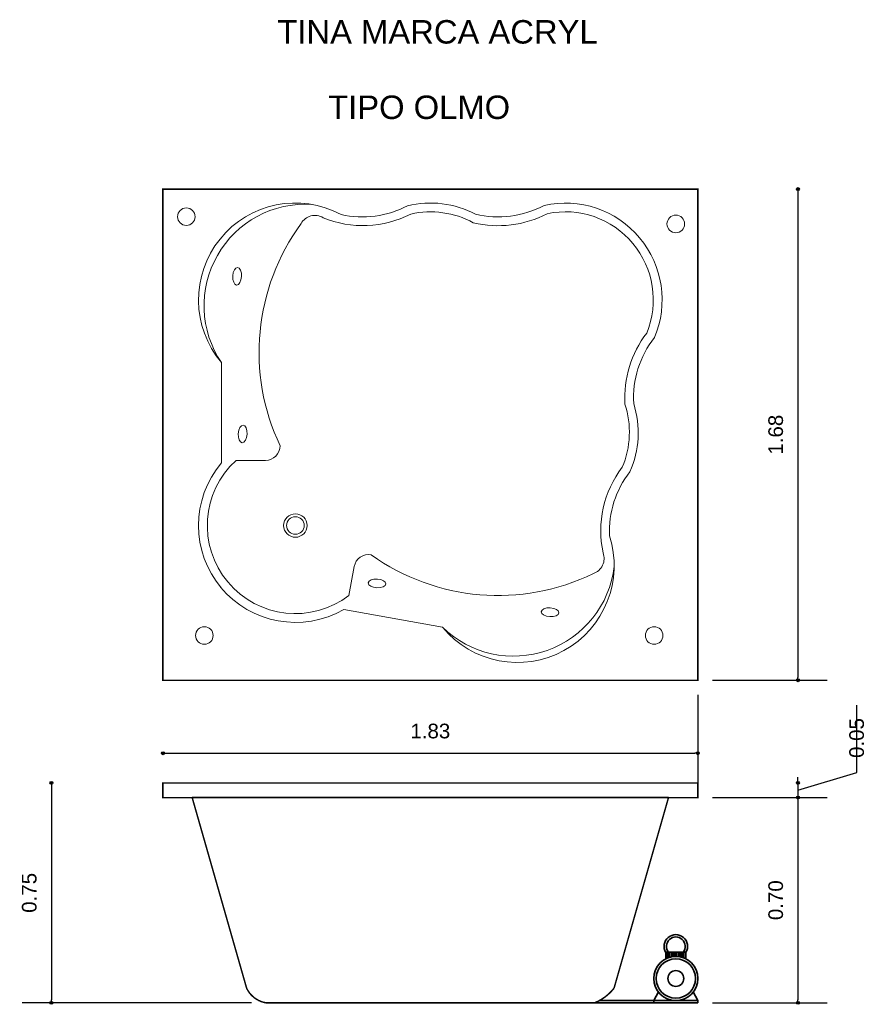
# Model space of a CAD drawing. Extents: x 163.75 to 166.64, y 181.69 to 185.05.
import ezdxf

# ---------------------------------------------------------------- set-up
doc = ezdxf.new("R2010")
doc.units = 0
doc.header["$MEASUREMENT"] = 0
doc.layers.add('CONTORNO', color=170, linetype='Continuous', lineweight=15)
for name, color, linetype, lineweight, plot in [('cotas', 3, 'Continuous', 13, False), ('muebles', 2, 'Continuous', 18, False), ('rotulos', 1, 'Continuous', 25, False), ('TRAZO', 7, 'Continuous', 35, False)]:
    doc.layers.add(name, color=color, linetype=linetype, lineweight=lineweight, plot=plot)
doc.styles.add('cotas', font='ARIAL.TTF')
doc.styles.add('rotulo', font='swissko.ttf')
doc.dimstyles.new('ISO-25', dxfattribs={"dimtxt": 2.4, "dimasz": 1, "dimexe": 1.25, "dimexo": 0.625, "dimtad": 1, "dimrnd": 0.0215, "dimtxsty": 'cotas', "dimblk": 'ORIGIN2', "dimcen": 1, "dimazin": 0, "dimtfac": 1, "dimtmove": 0, "dimatfit": 3, "dimldrblk": 'ORIGIN2', "dimfxl": 0, "dimlwe": 0, "dimarcsym": 0})

# ---------------------------------------------------------------- blocks, each defined once
blk = doc.blocks.new('_Origin2')
at = {"color": 0, "lineweight": -2}
blk.add_line((-0.5, 0), (-1, 0), dxfattribs=at)
for radius in [0.5, 0.25]:
    blk.add_circle((0, 0), radius, dxfattribs=at)
blk = doc.blocks.new('*D2')
at = {"color": 0, "linetype": 'ByBlock'}
for p, q in [((166.4061, 184.4648), (166.4061, 182.8098)), ((166.1145, 182.7998), (166.5061, 182.7998))]:
    blk.add_line(p, q, dxfattribs=at)
at = {"layer": 'Defpoints', "color": 0, "linetype": 'ByBlock'}
for p in [(166.0645, 184.4748), (166.0645, 182.7998), (166.4061, 182.7998)]:
    blk.add_point(p, dxfattribs=at)
at = {"color": 0, "linetype": 'ByBlock', "xscale": 0.01, "yscale": 0.01, "zscale": 0.01}
for p, rotation in [((166.4061, 184.4748), 90), ((166.4061, 182.7998), 270)]:
    blk.add_blockref('_Origin2', p, dxfattribs=dict(at, rotation=rotation))
at = {"color": 0, "linetype": 'ByBlock', "insert": (166.3305, 183.6373), "char_height": 0.05, "attachment_point": 5, "rotation": 90, "style": 'cotas'}
blk.add_mtext('1.68', dxfattribs=at)
blk = doc.blocks.new('*D1')
at = {"color": 0, "linetype": 'ByBlock'}
for p, q in [((166.0645, 182.7498), (166.0645, 182.4508)), ((164.2495, 182.5508), (166.0545, 182.5508))]:
    blk.add_line(p, q, dxfattribs=at)
at = {"layer": 'Defpoints', "color": 0, "linetype": 'ByBlock'}
for p in [(164.2395, 182.7998), (166.0645, 182.7998), (166.0645, 182.5508)]:
    blk.add_point(p, dxfattribs=at)
at = {"color": 0, "linetype": 'ByBlock', "xscale": 0.01, "yscale": 0.01, "zscale": 0.01, "rotation": 180}
blk.add_blockref('_Origin2', (164.2395, 182.5508), dxfattribs=at)
at = {"color": 0, "linetype": 'ByBlock', "xscale": 0.01, "yscale": 0.01, "zscale": 0.01}
blk.add_blockref('_Origin2', (166.0645, 182.5508), dxfattribs=at)
at = {"color": 0, "linetype": 'ByBlock', "insert": (165.152, 182.6264), "char_height": 0.05, "attachment_point": 5, "style": 'cotas'}
blk.add_mtext('1.83', dxfattribs=at)
blk = doc.blocks.new('*D5')
at = {"color": 0, "linetype": 'ByBlock'}
for p, q in [((163.8593, 182.4398), (163.8593, 181.7098)), ((164.5415, 181.6998), (163.7593, 181.6998))]:
    blk.add_line(p, q, dxfattribs=at)
at = {"layer": 'Defpoints', "color": 0, "linetype": 'ByBlock'}
for p in [(164.2395, 182.4498), (163.8593, 181.6998), (164.5915, 181.6998)]:
    blk.add_point(p, dxfattribs=at)
at = {"color": 0, "linetype": 'ByBlock', "xscale": 0.01, "yscale": 0.01, "zscale": 0.01}
for p, rotation in [((163.8593, 182.4498), 90), ((163.8593, 181.6998), 270)]:
    blk.add_blockref('_Origin2', p, dxfattribs=dict(at, rotation=rotation))
at = {"color": 0, "linetype": 'ByBlock', "insert": (163.7838, 182.0748), "char_height": 0.05, "attachment_point": 5, "rotation": 90, "style": 'cotas'}
blk.add_mtext('0.75', dxfattribs=at)
blk = doc.blocks.new('*D4')
at = {"color": 0, "linetype": 'ByBlock'}
for p, q in [((166.4061, 182.3898), (166.4061, 181.7098)), ((166.1145, 181.6998), (166.5061, 181.6998))]:
    blk.add_line(p, q, dxfattribs=at)
at = {"layer": 'Defpoints', "color": 0, "linetype": 'ByBlock'}
for p in [(166.0645, 182.3998), (166.0645, 181.6998), (166.4061, 181.6998)]:
    blk.add_point(p, dxfattribs=at)
at = {"color": 0, "linetype": 'ByBlock', "xscale": 0.01, "yscale": 0.01, "zscale": 0.01}
for p, rotation in [((166.4061, 182.3998), 90), ((166.4061, 181.6998), 270)]:
    blk.add_blockref('_Origin2', p, dxfattribs=dict(at, rotation=rotation))
at = {"color": 0, "linetype": 'ByBlock', "insert": (166.3305, 182.0498), "char_height": 0.05, "attachment_point": 5, "rotation": 90, "style": 'cotas'}
blk.add_mtext('0.70', dxfattribs=at)
blk = doc.blocks.new('*D3')
at = {"color": 0, "linetype": 'ByBlock'}
for p, q in [((166.6066, 182.4849), (166.6066, 182.7152)), ((166.4061, 182.4248), (166.6066, 182.4849)), ((166.4061, 182.4598), (166.4061, 182.4698)), ((166.4061, 182.4498), (166.4061, 182.3998)), ((166.4061, 182.4498), (166.4061, 182.3998)), ((166.1145, 182.3998), (166.5061, 182.3998)), ((166.4061, 182.3898), (166.4061, 182.3798))]:
    blk.add_line(p, q, dxfattribs=at)
at = {"layer": 'Defpoints', "color": 0, "linetype": 'ByBlock'}
for p in [(166.0645, 182.4498), (166.0645, 182.3998), (166.4061, 182.3998)]:
    blk.add_point(p, dxfattribs=at)
at = {"color": 0, "linetype": 'ByBlock', "xscale": 0.01, "yscale": 0.01, "zscale": 0.01}
for p, rotation in [((166.4061, 182.4498), 270), ((166.4061, 182.3998), 90)]:
    blk.add_blockref('_Origin2', p, dxfattribs=dict(at, rotation=rotation))
at = {"color": 0, "linetype": 'ByBlock', "insert": (166.6066, 182.5349), "char_height": 0.05, "attachment_point": 4, "rotation": 90, "style": 'cotas'}
blk.add_mtext('0.05', dxfattribs=at)

msp = doc.modelspace()

# ---------------------------------------------------------------- linework, layer by layer
at = {"layer": 'CONTORNO', "const_width": 0.005}
msp.add_lwpolyline([(166.0645, 184.4748), (164.2395, 184.4748), (164.2395, 182.7998), (166.0645, 182.7998), (166.0645, 184.4748)], dxfattribs=at)
msp.add_lwpolyline([(165.7788, 181.7498), (165.9645, 182.3998), (166.0645, 182.3998), (166.0645, 182.4498), (164.2395, 182.4498), (164.2395, 182.3998), (164.3395, 182.3998), (164.5252, 181.7498, 0.245957), (164.5915, 181.6998), (165.7125, 181.6998, 0.130509), (165.7788, 181.7498, 0.012398)], format="xyb", dxfattribs=at)
at = {"layer": 'muebles'}
for p, q in [((164.4395, 183.5411), (164.4395, 183.8834)), ((164.4895, 183.5498), (164.5895, 183.5498)), ((164.8744, 183.0892), (164.8922, 183.1876)), ((164.857, 183.0415), (165.1938, 182.9807))]:
    msp.add_line(p, q, dxfattribs=at)
for centre, radius in [((164.3195, 184.3808), 0.03), ((165.9894, 184.3561), 0.03), ((164.6916, 183.3276), 0.04), ((164.6916, 183.3276), 0.03), ((164.3811, 182.9526), 0.03), ((165.9155, 182.9526), 0.03)]:
    msp.add_circle(centre, radius, dxfattribs=at)
for centre, radius, start, end in [((164.6916, 184.097), 0.3304, 61.8446, 220.2628), ((164.7258, 184.0774), 0.3459, 86.4412, 214.1181), ((164.9206, 184.7105), 0.3304, 257.2185, 297.7864), ((165.152, 184.097), 0.3304, 62.2762, 103.5415), ((165.3838, 184.7105), 0.3304, 256.3345, 298.2092), ((165.6124, 184.097), 0.3304, 39.8827, 102.6661), ((164.7583, 184.331), 0.054, 59.046, 150.9283), ((164.9221, 184.7064), 0.3561, 247.5472, 297.2611), ((165.1523, 184.0895), 0.3078, 61.6265, 102.6027), ((165.3838, 184.7105), 0.3604, 256.3345, 297.5286), ((165.6124, 184.097), 0.3004, 39.8827, 101.9207), ((165.3107, 183.9184), 0.743, 143.7976, 205.3928), ((165.6124, 184.097), 0.3004, 337.8447, 39.8827), ((165.6124, 184.097), 0.3304, 337.0992, 39.8827), ((166.1755, 183.763), 0.3604, 142.2367, 183.4309), ((166.1755, 183.763), 0.3304, 141.5562, 183.4309), ((165.5233, 183.6456), 0.3078, 337.1626, 18.1389), ((165.5306, 183.6439), 0.3304, 336.2239, 17.4892), ((164.5895, 183.5998), 0.05, 270, 0), ((164.6916, 183.3276), 0.3304, 139.7375, 220.2625), ((164.6916, 183.3276), 0.3004, 132.2876, 219.8827), ((166.0894, 183.3094), 0.3561, 142.5043, 192.2182), ((166.0932, 183.3072), 0.3304, 141.9789, 182.5469), ((165.4488, 183.1908), 0.3304, 219.5026, 17.9207), ((164.9414, 183.1787), 0.05, 79.7654, 169.7654), ((165.383, 183.8318), 0.743, 234.3725, 295.9678), ((165.6909, 183.2149), 0.054, 288.8371, 20.7193), ((165.4356, 183.228), 0.3459, 225.6472, 353.3242), ((164.6916, 183.3276), 0.3304, 219.5029, 300.0279), ((164.6916, 183.3276), 0.3004, 219.8827, 307.4777)]:
    msp.add_arc(centre, radius, start, end, dxfattribs=at)
for centre, major_axis in [((164.4929, 184.1777), (-0.0017, -0.03)), ((164.5116, 183.6399), (-0.0017, -0.03)), ((164.9704, 183.1301), (-0.03, 0.0017)), ((165.5603, 183.0319), (0.03, -0.0017))]:
    msp.add_ellipse(centre, major_axis=major_axis, ratio=0.499229, dxfattribs=at)
at = {"layer": 'TRAZO'}
for p, q in [((164.3395, 182.3998), (165.9645, 182.3998)), ((165.9549, 181.8723), (166.0241, 181.8723)), ((165.9549, 181.8723), (165.9549, 181.8493)), ((165.9611, 181.8723), (165.9611, 181.8521)), ((165.9611, 181.8723), (165.9611, 181.8521)), ((165.9671, 181.8723), (165.9671, 181.8543)), ((165.9731, 181.8723), (165.9731, 181.8559)), ((165.9791, 181.8723), (165.9791, 181.857)), ((165.9851, 181.8723), (165.9851, 181.8576)), ((165.9851, 181.8723), (165.9851, 181.8576)), ((165.9911, 181.8723), (165.9911, 181.8577)), ((165.9971, 181.8723), (165.9971, 181.8574)), ((166.0031, 181.8723), (166.0031, 181.8565)), ((166.0091, 181.8723), (166.0091, 181.8551)), ((166.0151, 181.8723), (166.0151, 181.8532)), ((166.0211, 181.8723), (166.0211, 181.8508)), ((166.0241, 181.8723), (166.0241, 181.8493)), ((165.9145, 181.7078), (165.93, 181.7371)), ((166.0645, 181.7078), (166.049, 181.7371)), ((165.7125, 181.6998), (166.0645, 181.6998)), ((165.7293, 181.7078), (166.0645, 181.7078)), ((165.9145, 181.7078), (165.9145, 181.6998)), ((166.0645, 181.7078), (166.0645, 181.6998))]:
    msp.add_line(p, q, dxfattribs=at)
for radius in [0.075, 0.067, 0.027]:
    msp.add_circle((165.9895, 181.7828), radius, dxfattribs=at)
for radius, start, end in [(0.04, 330, 210), (0.032, 321.3178, 218.6822)]:
    msp.add_arc((165.9895, 181.8923), radius, start, end, dxfattribs=at)

# ---------------------------------------------------------------- texts
at = {"layer": 'rotulos', "style": 'rotulo'}
for s, p in [('TINA MARCA ACRYL', (164.6301, 184.9712)), ('TIPO OLMO', (164.8033, 184.7139))]:
    msp.add_text(s, height=0.08, dxfattribs=at).set_placement(p)

# ---------------------------------------------------------------- dimensions: what is measured, and where the dimension line sits
at = {"layer": 'cotas'}
for base, p1, p2, picture, middle in [((166.4060674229, 182.7997550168), (166.0644930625, 184.4747550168), (166.0644930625, 182.7997550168), '*D2', (166.3305387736, 183.6372550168)), ((166.4061, 182.3998), (166.0645, 182.4498), (166.0645, 182.3998), '*D3', (166.6066, 182.5349)), ((163.8593, 181.6998), (164.2395, 182.4498), (164.5915, 181.6998), '*D5', (163.7838, 182.0748)), ((166.4061, 181.6998), (166.0645, 182.3998), (166.0645, 181.6998), '*D4', (166.3305, 182.0498))]:
    dim = msp.add_linear_dim(base=base, p1=p1, p2=p2, angle=90, dimstyle='ISO-25', override={"dimtxt": 0.05, "dimasz": 0.01, "dimexe": 0.1, "dimexo": 0.05, "dimgap": 0.05, "dimrnd": 0.0005, "dimzin": 1, "dimblk1": 'Origin2', "dimblk2": 'Origin2', "dimsah": 1, "dimse1": 1, "dimtmove": 1}, dxfattribs=at)
    dim.commit()
    dim.dimension.update_dxf_attribs({"geometry": picture, "text_midpoint": middle})
dim = msp.add_linear_dim(base=(166.0644930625, 182.550846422), p1=(164.2394930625, 182.7997550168), p2=(166.0644930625, 182.7997550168), dimstyle='ISO-25', override={"dimtxt": 0.05, "dimasz": 0.01, "dimexe": 0.1, "dimexo": 0.05, "dimgap": 0.05, "dimrnd": 0.0005, "dimzin": 1, "dimblk1": 'Origin2', "dimblk2": 'Origin2', "dimsah": 1, "dimse1": 1, "dimtmove": 1}, dxfattribs=at)
dim.commit()
dim.dimension.update_dxf_attribs({"geometry": '*D1', "text_midpoint": (165.1519930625, 182.6263921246)})

doc.saveas('drawing.dxf')
